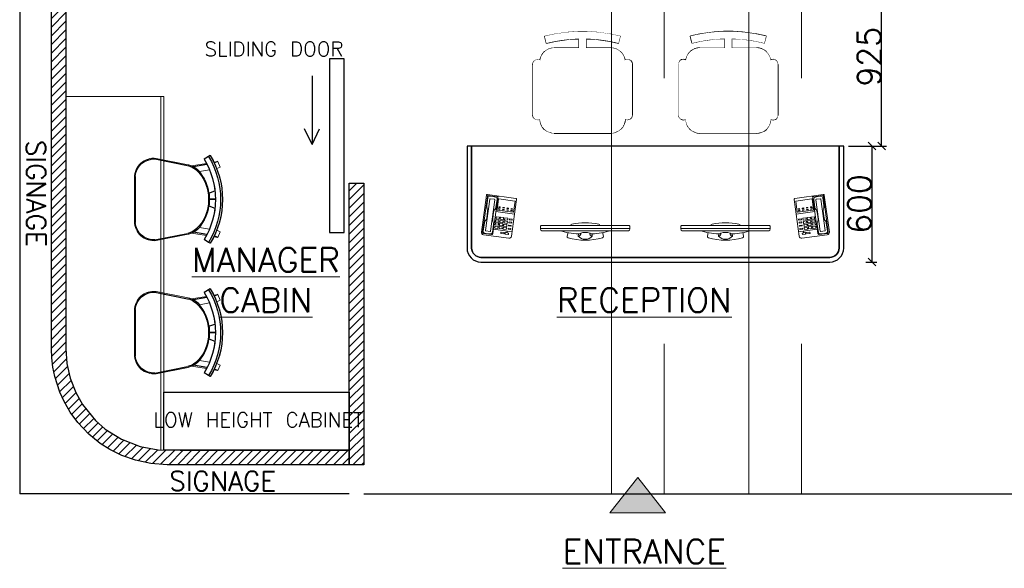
# Model space of a CAD drawing. Header units: inches. Extents: x -1008743 to -388065, y -1380311 to -642022.
# Tile 3 of 85: x -526912 to -521815, y -694822 to -691981. Entities that reach past the tile are written whole.
import ezdxf

# ---------------------------------------------------------------- set-up
doc = ezdxf.new("R2010")
doc.units = ezdxf.units.IN
doc.header["$LTSCALE"] = 1000
doc.header["$MEASUREMENT"] = 0
doc.header["$PDMODE"] = 35
doc.linetypes.add('( Hidden )', pattern=[0.375, 0.25, -0.125])
doc.linetypes.add('DASHED2', pattern=[0.375, 0.25, -0.125])
for name, color, linetype, lineweight in [('BEAM', 113, 'Continuous', 9), ('CT-FURNITURE', 3, 'Continuous', 5), ('FURN', 252, 'Continuous', 5), ('MEI- EXISTING WALLS', 1, 'Continuous', 15), ('Partition Hatch', 44, 'Continuous', 0), ('TXT', 6, 'Continuous', 20), ('Wall Hatch', 8, 'Continuous', 0)]:
    doc.layers.add(name, color=color, linetype=linetype, lineweight=lineweight)
for name, color, linetype in [('Furniture', 7, 'Continuous'), ('ID-LOOSE2', 8, 'Continuous'), ('id-partition', 7, 'Continuous')]:
    doc.layers.add(name, color=color, linetype=linetype)
doc.styles.get("Standard").update_dxf_attribs({"font": 'txt.shx'})
doc.dimstyles.new('TFS-Dim', dxfattribs={"dimtxt": 120, "dimasz": 40, "dimexe": 25, "dimexo": 25, "dimgap": 4.5, "dimtad": 1, "dimdec": 0, "dimzin": 0, "dimdsep": 46, "dimtxsty": 'Standard', "dimblk": 'ARCHTICK', "dimcen": 0.09, "dimdle": 2, "dimclrd": 256, "dimclre": 8, "dimadec": 0, "dimazin": 0, "dimtfac": 1, "dimtdec": 0, "dimtofl": 0, "dimtmove": 1, "dimatfit": 3, "dimfxl": 1, "dimtolj": 1, "dimtzin": 0, "dimlwd": -1, "dimlwe": -1, "dimarcsym": 0})

# ---------------------------------------------------------------- blocks, each defined once
blk = doc.blocks.new('A$C180F00E5')
at = {"layer": 'ID-LOOSE2', "ltscale": 0.05}
for p, q in [((0.0334, 0.4698), (0.0422, 0.4499)), ((0.2137, 0.42), (0.2013, 0.454)), ((0.249, 0.4567), (0.249, 0.4217)), ((0.249, 0.4567), (0.249, 0.4217)), ((0.249, 0.4567), (0.249, 0.4217)), ((0.249, 0.4567), (0.249, 0.4217)), ((0.251, 0.4567), (0.251, 0.4217)), ((0.251, 0.4567), (0.251, 0.4217)), ((0.251, 0.4567), (0.251, 0.4217)), ((0.251, 0.4567), (0.251, 0.4217)), ((0.2863, 0.42), (0.2987, 0.454)), ((0.4666, 0.4698), (0.4578, 0.4499)), ((0, 0.4273), (0.0056, 0.4182)), ((0.0056, 0.4182), (0.0211, 0.3926)), ((0.0505, 0.4078), (0.0635, 0.3317)), ((0.4495, 0.4078), (0.4365, 0.3317)), ((0.4944, 0.4182), (0.4789, 0.3926)), ((0.5, 0.4273), (0.4944, 0.4182)), ((0.0191, 0.1124), (0.0568, 0.2987)), ((0.4809, 0.1124), (0.4432, 0.2987)), ((0.3817, 0), (0.1183, 0))]:
    blk.add_line(p, q, dxfattribs=at)
for centre, radius, start, end in [((0.25, 0.0159), 0.4814, 90, 121.2845), ((0.25, 0.0159), 0.4707, 58.7155, 121.2845), ((0.25, 0.0159), 0.4408, 90, 121.2845), ((0.25, 0.0159), 0.4814, 58.7155, 90), ((0.25, 0.0159), 0.4408, 58.7155, 90), ((0.2398, 0.2036), 0.2135, 87.2356, 138.4785), ((0.24, 0.1996), 0.2218, 87.4171, 96.8127), ((0.2602, 0.2036), 0.2135, 41.5215, 92.7644), ((0.2602, 0.2036), 0.2135, 92.7472, 92.7644), ((0.26, 0.1996), 0.2218, 83.1873, 92.5829), ((0.2398, 0.2036), 0.2135, 87.2356, 87.2528), ((0.1548, 0.2789), 0.1, 138.4785, 168.5607), ((0.1674, 0.2748), 0.1186, 130.1141, 157.4138), ((0.3326, 0.2748), 0.1186, 22.5862, 49.8859), ((0.3452, 0.2789), 0.1, 11.4393, 41.5215), ((0.1266, 0.1074), 0.1077, 177.3178, 265.5501), ((0.3734, 0.1074), 0.1077, 274.4499, 2.6822)]:
    blk.add_arc(centre, radius, start, end, dxfattribs=at)
blk = doc.blocks.new('ghg')
at = {"layer": 'FURN', "ltscale": 1000}
for points in [[(4414156.4, -494204.2), (4414156.4, -493980.8, -0.451699), (4414267.2, -493883.2), (4414430.3, -493915.5, -0.04991), (4414447.4, -493920.7), (4414524, -493909.1, 0.015491), (4414512, -493887.8), (4414543, -493869), (4414543, -493869, -0.022121), (4414561.3, -493902.3), (4414581, -493898.8), (4414593.7, -493927.4), (4414575.9, -493935.3, -0.093712), (4414575.9, -493935.3, -0.189086), (4414575.9, -494249.7), (4414593.7, -494257.6), (4414581, -494286.2), (4414561.3, -494282.7, -0.022121), (4414543, -494316.1), (4414543, -494316.1), (4414512, -494297.2, 0.015491), (4414524, -494275.9), (4414447.4, -494264.3, -0.04991), (4414430.3, -494269.5), (4414267.2, -494301.8, -0.451699), (4414156.4, -494204.2)], [(4414566.9, -494048.9), (4414536.4, -494060, 0.145154), (4414487.7, -493950.3), (4414539.2, -493941.6, -0.070666), (4414566.9, -494048.9)], [(4414566.9, -494136.1), (4414536.4, -494125, -0.145154), (4414487.7, -494234.7), (4414539.2, -494243.5, 0.070666), (4414566.9, -494136.1)]]:
    blk.add_lwpolyline(points, format="xyb", close=True, dxfattribs=at)
at = {"layer": 'FURN', "ltscale": 1000, "xscale": 894.2026233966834, "yscale": 894.2026233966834, "zscale": 894.2026233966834, "rotation": 270}
blk.add_blockref('A$C180F00E5', (4414160.9, -493869), dxfattribs=at)
blk = doc.blocks.new('A$C4222178D')
at = {"color": 0, "linetype": 'ByBlock', "lineweight": -2}
for p, q in [((0.063, 0.215), (0.006, 0.215)), ((0.063, 0.134), (0.165, 0.134)), ((0.063, 0.038), (0.165, 0.038))]:
    blk.add_line(p, q, dxfattribs=at)
for points in [[(0, 0.013, 0.414214), (0.013, 0), (0.152, 0, 0.414214), (0.165, 0.013), (0.165, 0.215, 0.414214), (0.16, 0.22), (0.005, 0.22, 0.414214), (0, 0.215)], [(0.0128, 0.0767, 0.129606), (0.0095, 0.0644), (0.0095, 0.0198, 0.384632), (0.0185, 0.0098, 0.051067), (0.0505, 0.0098, 0.384632), (0.0595, 0.0198), (0.0595, 0.0644, 0.129606), (0.0563, 0.0767), (0.0543, 0.0803, -0.129606), (0.051, 0.0926), (0.051, 0.1294, -0.129606), (0.0543, 0.1417), (0.0563, 0.1453, 0.129606), (0.0595, 0.1576), (0.0595, 0.2022, 0.384632), (0.0505, 0.2122, 0.051067), (0.0185, 0.2122, 0.384632), (0.0095, 0.2022), (0.0095, 0.1576, 0.129606), (0.0128, 0.1453), (0.0148, 0.1417, -0.129606), (0.018, 0.1294), (0.018, 0.0926, -0.129606), (0.0148, 0.0803)], [(0.069, 0.143), (0.157, 0.143, 0.414214), (0.158, 0.144), (0.158, 0.204, 0.414214), (0.157, 0.205), (0.069, 0.205, 0.414214), (0.068, 0.204), (0.068, 0.144, 0.414214)]]:
    blk.add_lwpolyline(points, format="xyb", close=True, dxfattribs=at)
blk.add_lwpolyline([(0.063, 0.22), (0.063, 0.014, -0.414214), (0.056, 0.007), (0.013, 0.007, -0.414214), (0.006, 0.014), (0.006, 0.22)], format="xyb", dxfattribs=at)
at = {"color": 8, "linetype": 'ByBlock', "lineweight": -2}
for points in [[(0.046, 0.023, 0.414214), (0.048, 0.025), (0.048, 0.197, 0.414214), (0.046, 0.199), (0.023, 0.199, 0.414214), (0.021, 0.197), (0.021, 0.025, 0.414214), (0.023, 0.023)], [(0.07, 0.096), (0.085, 0.096, 0.414214), (0.086, 0.097), (0.086, 0.106, 0.414214), (0.085, 0.107), (0.07, 0.107, 0.414214), (0.069, 0.106), (0.069, 0.097, 0.414214)], [(0.093, 0.096), (0.108, 0.096, 0.414214), (0.109, 0.097), (0.109, 0.106, 0.414214), (0.108, 0.107), (0.093, 0.107, 0.414214), (0.092, 0.106), (0.092, 0.097, 0.414214)], [(0.116, 0.096), (0.131, 0.096, 0.414214), (0.132, 0.097), (0.132, 0.106, 0.414214), (0.131, 0.107), (0.116, 0.107, 0.414214), (0.115, 0.106), (0.115, 0.097, 0.414214)], [(0.07, 0.079), (0.085, 0.079, 0.414214), (0.086, 0.08), (0.086, 0.089, 0.414214), (0.085, 0.09), (0.07, 0.09, 0.414214), (0.069, 0.089), (0.069, 0.08, 0.414214)], [(0.07, 0.062), (0.085, 0.062, 0.414214), (0.086, 0.063), (0.086, 0.072, 0.414214), (0.085, 0.073), (0.07, 0.073, 0.414214), (0.069, 0.072), (0.069, 0.063, 0.414214)], [(0.07, 0.045), (0.085, 0.045, 0.414214), (0.086, 0.046), (0.086, 0.055, 0.414214), (0.085, 0.056), (0.07, 0.056, 0.414214), (0.069, 0.055), (0.069, 0.046, 0.414214)], [(0.093, 0.079), (0.108, 0.079, 0.414214), (0.109, 0.08), (0.109, 0.089, 0.414214), (0.108, 0.09), (0.093, 0.09, 0.414214), (0.092, 0.089), (0.092, 0.08, 0.414214)], [(0.093, 0.062), (0.108, 0.062, 0.414214), (0.109, 0.063), (0.109, 0.072, 0.414214), (0.108, 0.073), (0.093, 0.073, 0.414214), (0.092, 0.072), (0.092, 0.063, 0.414214)], [(0.093, 0.045), (0.108, 0.045, 0.414214), (0.109, 0.046), (0.109, 0.055, 0.414214), (0.108, 0.056), (0.093, 0.056, 0.414214), (0.092, 0.055), (0.092, 0.046, 0.414214)], [(0.116, 0.079), (0.131, 0.079, 0.414214), (0.132, 0.08), (0.132, 0.089, 0.414214), (0.131, 0.09), (0.116, 0.09, 0.414214), (0.115, 0.089), (0.115, 0.08, 0.414214)], [(0.116, 0.062), (0.131, 0.062, 0.414214), (0.132, 0.063), (0.132, 0.072, 0.414214), (0.131, 0.073), (0.116, 0.073, 0.414214), (0.115, 0.072), (0.115, 0.063, 0.414214)], [(0.116, 0.045), (0.131, 0.045, 0.414214), (0.132, 0.046), (0.132, 0.055, 0.414214), (0.131, 0.056), (0.116, 0.056, 0.414214), (0.115, 0.055), (0.115, 0.046, 0.414214)], [(0.142, 0.1), (0.155, 0.1, 0.414214), (0.156, 0.101), (0.156, 0.104, 0.414214), (0.155, 0.105), (0.142, 0.105, 0.414214), (0.141, 0.104), (0.141, 0.101, 0.414214)], [(0.142, 0.083), (0.155, 0.083, 0.414214), (0.156, 0.084), (0.156, 0.087, 0.414214), (0.155, 0.088), (0.142, 0.088, 0.414214), (0.141, 0.087), (0.141, 0.084, 0.414214)], [(0.142, 0.066), (0.155, 0.066, 0.414214), (0.156, 0.067), (0.156, 0.07, 0.414214), (0.155, 0.071), (0.142, 0.071, 0.414214), (0.141, 0.07), (0.141, 0.067, 0.414214)], [(0.142, 0.049), (0.155, 0.049, 0.414214), (0.156, 0.05), (0.156, 0.053, 0.414214), (0.155, 0.054), (0.142, 0.054, 0.414214), (0.141, 0.053), (0.141, 0.05, 0.414214)], [(0.106, 0.02), (0.122, 0.02, 0.414214), (0.123, 0.021), (0.123, 0.027, 0.414214), (0.122, 0.028), (0.106, 0.028, 0.414214), (0.105, 0.027), (0.105, 0.021, 0.414214)], [(0.13, 0.02), (0.146, 0.02, 0.414214), (0.147, 0.021), (0.147, 0.027, 0.414214), (0.146, 0.028), (0.13, 0.028, 0.414214), (0.129, 0.027), (0.129, 0.021, 0.414214)]]:
    blk.add_lwpolyline(points, format="xyb", close=True, dxfattribs=at)
for points in [[(0.075, 0.162), (0.075, 0.159), (0.083, 0.159), (0.083, 0.162)], [(0.0975, 0.162), (0.0975, 0.159), (0.1055, 0.159), (0.1055, 0.162)], [(0.12, 0.162), (0.12, 0.159), (0.128, 0.159), (0.128, 0.162)], [(0.1425, 0.162), (0.1425, 0.159), (0.1505, 0.159), (0.1505, 0.162)], [(0.075, 0.152), (0.075, 0.149), (0.083, 0.149), (0.083, 0.152)], [(0.0975, 0.152), (0.0975, 0.149), (0.1055, 0.149), (0.1055, 0.152)], [(0.12, 0.152), (0.12, 0.149), (0.128, 0.149), (0.128, 0.152)], [(0.1425, 0.152), (0.1425, 0.149), (0.1505, 0.149), (0.1505, 0.152)]]:
    blk.add_lwpolyline(points, close=True, dxfattribs=at)
blk.add_circle((0.138, 0.0321), 0.0015, dxfattribs=at)
blk = doc.blocks.new('DTHRQW')
at = {"color": 0, "linetype": 'ByBlock', "lineweight": -2, "extrusion": (-3.38737e-07, -2.0473e-09, 1)}
for p, q in [((1608747.6, -1424690.7, 0), (1608738.2, -1424653.6, 0)), ((1609137.2, -1424691.1, 0), (1609146.6, -1424654, 0)), ((1608789.2, -1424717.5, 0), (1609095.5, -1424717.5, 0)), ((1608674.2, -1424805.2, 0), (1608674.2, -1425079.4, 0)), ((1608725.3, -1424805.2, 0), (1608725.3, -1425079.5, 0)), ((1609159, -1424805.7, 0), (1609159, -1425079.9, 0)), ((1609210, -1424805.7, 0), (1609210, -1425079.9, 0)), ((1609095.1, -1425177.3, 0), (1608788.7, -1425177.3, 0))]:
    blk.add_line(p, q, dxfattribs=at)
at = {"color": 0, "linetype": 'ByBlock', "lineweight": -2, "extrusion": (-3.38737e-07, -2.0473e-09, 1), "elevation": -0.5}
blk.add_lwpolyline([(1608923.8, -1424717.5), (1608960.9, -1424717.5), (1608960.9, -1424666.8, 0.00633), (1608923.8, -1424666.6), (1608923.8, -1424717.5), (1608960.9, -1424717.5)], format="xyb", dxfattribs=at)
at = {"color": 0, "linetype": 'ByBlock', "lineweight": -2, "extrusion": (-3.38737e-07, -2.0473e-09, 1)}
for centre, radius, start, end in [((1608941.6, -1425457.9, -0.5), 829.6, 75.6933, 104.1934), ((1608941.6, -1425457.9, -0.5), 804.1, 75.6933, 104.1934), ((1608941.6, -1425457.9, -0.5), 791.3, 75.6933, 104.1934), ((1608789.1, -1424794.1, -0.5), 76.6, 89.9433, 172.0949), ((1609094.8, -1424794.4, -0.5), 76.9, 7.7859, 89.486), ((1608699.8, -1424805.2, -0.5), 25.5, 359.9433, 179.9433), ((1609184.5, -1424805.7, -0.5), 25.5, 359.9433, 179.9433), ((1608699.8, -1425079.4, -0.5), 25.5, 179.9411, 359.9455), ((1608789.3, -1425100.2, -0.5), 77.1, 181.1385, 269.5517), ((1609095.1, -1425100.7, -0.5), 76.6, 269.9433, 359.0248), ((1609184.5, -1425079.9, -0.5), 25.5, 179.9433, 359.9433)]:
    blk.add_arc(centre, radius, start, end, dxfattribs=at)
at = {"color": 0, "linetype": 'ByBlock', "lineweight": -2}
blk.add_wipeout([(1608712.3, -1425101.7), (1608713.7, -1425115), (1608718.6, -1425130.8), (1608727.2, -1425145.8), (1608735.2, -1425155), (1608745.7, -1425163.7), (1608768.7, -1425174.5), (1608776, -1425176.1), (1608798.1, -1425177.3), (1609095.1, -1425177.3), (1609104.3, -1425176.7), (1609127.2, -1425170.2), (1609131.8, -1425167.9), (1609139.3, -1425163.3), (1609148.8, -1425155.3), (1609158.8, -1425143.3), (1609164.1, -1425134), (1609169, -1425120.8), (1609171.1, -1425110.3), (1609171.7, -1425102), (1609171.7, -1425102), (1609171.7, -1425102), (1609175.1, -1425103.6), (1609181, -1425105.2), (1609187.8, -1425105.2), (1609192.4, -1425104.2), (1609197, -1425102.2), (1609200, -1425100.2), (1609201.8, -1425098.6), (1609201.8, -1425098.6), (1609206.6, -1425092.7), (1609208.7, -1425088.1), (1609209.6, -1425084.6), (1609210, -1425079.9), (1609210, -1425072.2), (1609210, -1424805.7), (1609208.8, -1424797.7), (1609207.6, -1424794.9), (1609204.4, -1424789.7), (1609202.2, -1424787.3), (1609196.3, -1424783.1), (1609193.4, -1424781.7), (1609189.7, -1424780.7), (1609184.5, -1424780.2), (1609177.1, -1424781.3), (1609174.4, -1424782.2), (1609171, -1424784), (1609167.4, -1424768.8), (1609164, -1424760.8), (1609154.9, -1424746.4), (1609152.3, -1424743.3), (1609145.7, -1424736.7), (1609135.1, -1424728.9), (1609124.1, -1424723.3), (1609116.3, -1424720.5), (1609106.3, -1424718.3), (1609095.5, -1424717.5), (1609077.9, -1424717.5), (1608960.9, -1424717.5), (1608960.9, -1424666.8), (1608972.5, -1424667.2), (1608990, -1424668.1), (1609009.4, -1424669.5), (1609023, -1424670.8), (1609048.5, -1424673.8), (1609066, -1424676.4), (1609080.4, -1424678.8), (1609099.3, -1424682.4), (1609109.5, -1424684.6), (1609130, -1424689.3), (1609137.2, -1424691.1), (1609146.6, -1424654), (1609112.1, -1424646), (1609081.5, -1424640.2), (1609027.2, -1424632.7), (1608999.1, -1424630.3), (1608962.5, -1424628.6), (1608899.5, -1424629.4), (1608874.9, -1424631), (1608841.9, -1424634.3), (1608808.8, -1424639), (1608769.6, -1424646.3), (1608738.2, -1424653.6), (1608747.6, -1424690.7), (1608765.6, -1424686.4), (1608793.7, -1424680.5), (1608817, -1424676.5), (1608834.8, -1424673.8), (1608851.3, -1424671.8), (1608871.4, -1424669.7), (1608885.4, -1424668.6), (1608898.9, -1424667.7), (1608917.4, -1424667), (1608923.8, -1424667), (1608923.8, -1424717.5), (1608789.1, -1424717.5), (1608780.2, -1424718), (1608771.8, -1424719.5), (1608762.3, -1424722.4), (1608752.9, -1424726.6), (1608744.6, -1424731.8), (1608732.8, -1424742.2), (1608726.8, -1424749.6), (1608720.7, -1424759.7), (1608717.3, -1424767.6), (1608713.3, -1424783.5), (1608713.3, -1424783.5), (1608713.3, -1424783.5), (1608699.8, -1424779.7), (1608699.8, -1424779.7), (1608693.2, -1424780.5), (1608682.3, -1424786.6), (1608675.1, -1424798.7), (1608674.2, -1424805.2), (1608674.2, -1424817.3), (1608674.2, -1424837.6), (1608674.2, -1424853.6), (1608674.2, -1425079.4), (1608674.2, -1425079.4), (1608676.1, -1425088.9), (1608678.5, -1425093.6), (1608683, -1425098.7), (1608686.6, -1425101.3), (1608686.6, -1425101.3), (1608699.7, -1425105), (1608699.7, -1425105), (1608706, -1425104.2)], dxfattribs=at).translate(0, 0, 0)
blk = doc.blocks.new('A$C2CBE53E9')
at = {"color": 0, "linetype": 'ByBlock', "lineweight": -2}
blk.add_line((-0.05, 0.0671), (0.4357, 0.0671), dxfattribs=at)
at = {"color": 250, "linetype": 'ByBlock', "lineweight": -2}
for points in [[(0.2864, 0.0895), (0.2914, 0.1094, 0.411106), (0.286, 0.1185, 0.128684), (0.0997, 0.1185, 0.411106), (0.0943, 0.1094), (0.0993, 0.0895)], [(0.1683, 0.0925, 0.462982), (0.1551, 0.109), (0.156, 0.0965)], [(0.2297, 0.0965), (0.2306, 0.109, 0.462982), (0.2174, 0.0925)], [(0.1133, 0.0504), (0.1137, 0.0489, 0.294196), (0.1197, 0.0433, 0.090728), (0.266, 0.0433, 0.294196), (0.272, 0.0489), (0.2724, 0.0504)]]:
    blk.add_lwpolyline(points, format="xyb", dxfattribs=at)
at = {"color": 0, "linetype": 'ByBlock', "lineweight": -2}
blk.add_lwpolyline([(-0.0426, 0.0792, 0.338399), (-0.05, 0.0695), (-0.05, 0.0571, 0.414214), (-0.0433, 0.0504), (0.429, 0.0504, 0.414214), (0.4357, 0.0571), (0.4357, 0.0695, 0.338399), (0.4283, 0.0792)], format="xyb", dxfattribs=at)
blk.add_lwpolyline([(-0.0426, 0.0792), (0.4283, 0.0792)], dxfattribs=at)
blk.add_lwpolyline([(0.156, 0.0965, 0.049031), (0.0538, 0.0792), (0.3319, 0.0792, 0.049031), (0.2297, 0.0965, 0.169364), (0.2174, 0.0925, -0.151872), (0.1683, 0.0925, 0.169364)], format="xyb", close=True, dxfattribs=at)
at = {"color": 250, "linetype": 'ByBlock', "lineweight": -2}
blk.add_arc((0.1929, 0.0739), 0.0516, 42.999, 137.001, dxfattribs=at)
blk = doc.blocks.new('_ArchTick')
at = {"color": 0, "linetype": 'ByBlock', "const_width": 0.15}
blk.add_lwpolyline([(-0.5, -0.5), (0.5, 0.5)], dxfattribs=at)
blk = doc.blocks.new('*D322')
at = {"color": 8, "linetype": '( Hidden )'}
for p, q in [((-522532.3, -692635.5), (-522474.9, -692635.5)), ((-522532.3, -693235.8), (-522474.9, -693235.8))]:
    blk.add_line(p, q, dxfattribs=at)
at = {"color": 8}
blk.add_line((-522499.9, -692633.5), (-522499.9, -693237.8), dxfattribs=at)
at = {"layer": 'Defpoints', "color": 0, "ltscale": 10}
for p in [(-522557.3, -692635.5), (-522557.3, -693235.8), (-522499.9, -693235.8)]:
    blk.add_point(p, dxfattribs=at)
at = {"color": 8, "ltscale": 10, "xscale": 40, "yscale": 40, "zscale": 40}
for p, rotation in [((-522499.9, -692635.5), 90), ((-522499.9, -693235.8), 270)]:
    blk.add_blockref('_ArchTick', p, dxfattribs=dict(at, rotation=rotation))
at = {"color": 0, "ltscale": 10, "insert": (-522564.4, -692935.7), "char_height": 120, "attachment_point": 5, "rotation": 90}
blk.add_mtext('\\A1;600', dxfattribs=at)
blk = doc.blocks.new('*D347')
at = {"color": 8, "linetype": '( Hidden )'}
for p, q in [((-522621.1, -691710.6), (-522424.9, -691710.6)), ((-522621.1, -692635.5), (-522424.9, -692635.5))]:
    blk.add_line(p, q, dxfattribs=at)
at = {"color": 8}
blk.add_line((-522449.9, -692637.5), (-522449.9, -691708.6), dxfattribs=at)
at = {"layer": 'Defpoints', "color": 0, "ltscale": 10}
for p in [(-522646.1, -691710.6), (-522449.9, -691710.6), (-522646.1, -692635.5)]:
    blk.add_point(p, dxfattribs=at)
at = {"color": 8, "ltscale": 10, "xscale": 40, "yscale": 40, "zscale": 40}
for p, rotation in [((-522449.9, -691710.6), 90), ((-522449.9, -692635.5), 270)]:
    blk.add_blockref('_ArchTick', p, dxfattribs=dict(at, rotation=rotation))
at = {"color": 0, "ltscale": 10, "insert": (-522514.4, -692173.1), "char_height": 120, "attachment_point": 5, "rotation": 90}
blk.add_mtext('\\A1;925', dxfattribs=at)

msp = doc.modelspace()

# ---------------------------------------------------------------- hatches: boundary and pattern name
at = {"layer": 'Partition Hatch'}
h = msp.add_hatch(dxfattribs=at)
h.set_pattern_fill('ANSI31', color=256, scale=10)
h.set_pattern_definition([(45, (-962014.224, -807723.576), (-22.4506403, 22.4506403), [])])
h.paths.add_polyline_path([(-526748, -693583.7), (-526748, -693685.4), (-526746.2, -693732), (-526740.5, -693780.5), (-526730.8, -693828.4), (-526704.6, -693909.5), (-526682.1, -693958.8), (-526650.1, -694014), (-526611.3, -694066.7), (-526553.3, -694127.8), (-526494.8, -694175), (-526444.5, -694207), (-526383.3, -694237.3), (-526313.2, -694262.2), (-526233, -694279.3), (-526148, -694285.4), (-525205.6, -694285.4), (-525205.6, -694210.4), (-526081.7, -694210.4), (-526194.7, -694208.3), (-526288.6, -694191.2), (-526385.7, -694153.5), (-526468.6, -694101.1), (-526519.3, -694056.6), (-526587, -693973.4), (-526621.8, -693911.7), (-526650.6, -693837.1), (-526667.4, -693762.1), (-526673, -693685.4), (-526672.9, -691478.1), (-526748, -691478.1)])
h = msp.add_hatch(dxfattribs=at)
h.set_pattern_fill('ANSI31', color=256, scale=10)
h.set_pattern_definition([(45, (-1007781.546, -806443.807), (-22.4506403, 22.4506403), [])])
h.paths.add_polyline_path([(-525205.6, -692828.1), (-525205.6, -694285.4), (-525130.6, -694285.4), (-525130.6, -692828.1)])
at = {"layer": 'Wall Hatch', "true_color": 0x939598}
h = msp.add_hatch(color=252, dxfattribs=at)
h.dxf.hatch_style = 1
h.paths.add_polyline_path([(-523857.1, -694535.3), (-523712.5, -694350.8), (-523567.9, -694535.3)])

# ---------------------------------------------------------------- linework, layer by layer
at = {"color": 252, "true_color": 0x939598}
for p, q in [((-526912, -691477.8), (-526911.9, -694435.4)), ((-525205.6, -694435.4), (-526911.9, -694435.4)), ((-525130.6, -694435.4), (-520754.2, -694435.4))]:
    msp.add_line(p, q, dxfattribs=at)
for points in [[(-526672.9, -691478.1), (-526672.9, -692078.1)], [(-525398.1, -692271.5), (-525398.1, -692627.6), (-525437, -692546.9)], [(-525398.1, -692271.5), (-525398.1, -692627.6), (-525359.3, -692546.9)], [(-526165.1, -694208.9), (-526165.1, -693908.9), (-525205.6, -693908.9), (-525205.6, -694210.4), (-526165.1, -694210.4)]]:
    msp.add_lwpolyline(points, dxfattribs=at)
msp.add_lwpolyline([(-525232.4, -692183.2), (-525307.4, -692183.2), (-525307.4, -693083.2), (-525232.4, -693083.2)], close=True, dxfattribs=at)
at = {"layer": 'FURN'}
for p, q in [((-526673, -693685.4), (-526672.9, -691478.1)), ((-526165, -692378.1), (-526165.1, -694208.9))]:
    msp.add_line(p, q, dxfattribs=at)
msp.add_lwpolyline([(-526165, -692378.1), (-526673, -692378.1)], dxfattribs=at)
at = {"layer": 'Furniture'}
for points in [[(-524572.2, -692635.5), (-524596.1, -692635.5), (-524596.1, -693164, 0.414214), (-524524.3, -693235.8), (-522717.9, -693235.8, 0.414214), (-522646.1, -693164), (-522646.1, -692635.5), (-522670.1, -692635.5), (-522670.1, -693164, -0.414214), (-522717.9, -693211.8), (-524524.3, -693211.8, -0.414214), (-524572.2, -693164)], [(-522670.1, -692635.5), (-524572.2, -692635.5), (-524572.2, -693164, 0.414214), (-524524.3, -693211.8), (-522717.9, -693211.8, 0.414214), (-522670.1, -693164)]]:
    msp.add_lwpolyline(points, format="xyb", close=True, dxfattribs=at)
at = {"layer": 'id-partition'}
msp.add_lwpolyline([(-526672.9, -691478.1), (-526673, -693685.4), (-526667.4, -693762.1), (-526650.6, -693837.1), (-526621.8, -693911.7), (-526587, -693973.4), (-526519.3, -694056.6), (-526468.6, -694101.1), (-526385.7, -694153.5), (-526288.6, -694191.2), (-526194.7, -694208.3), (-526081.7, -694210.4), (-525205.6, -694210.4), (-525205.6, -694285.4), (-526148, -694285.4), (-526233, -694279.3), (-526313.2, -694262.2), (-526383.3, -694237.3), (-526444.5, -694207), (-526494.8, -694175), (-526553.3, -694127.8), (-526611.3, -694066.7), (-526650.1, -694014), (-526682.1, -693958.8), (-526704.6, -693909.5), (-526730.8, -693828.4), (-526740.5, -693780.5), (-526746.2, -693732), (-526748, -693685.4), (-526748, -693583.7), (-526748, -691478.1)], dxfattribs=at)
msp.add_lwpolyline([(-525205.6, -692828.1), (-525130.6, -692828.1), (-525130.6, -694285.4), (-525205.6, -694285.4)], close=True, dxfattribs=at)
at = {"layer": 'MEI- EXISTING WALLS', "color": 252, "linetype": 'DASHED2', "ltscale": 750, "true_color": 0x939598}
msp.add_line((-526181.9, -692378.1), (-526182, -694208.9), dxfattribs=at)
at = {"layer": 'Wall Hatch'}
msp.add_lwpolyline([(-523857.1, -694535.3), (-523567.9, -694535.3), (-523712.5, -694350.8), (-523712.5, -694350.8)], close=True, dxfattribs=at)

# ---------------------------------------------------------------- block references
at = {"layer": 'CT-FURNITURE', "color": 250}
for name, p, xscale, yscale, zscale, rotation in [('A$C4222178D', (-524523.5, -693093.2), 953.3469769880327, 953.3469769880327, 953.3469769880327, 352.143180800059), ('A$C4222178D', (-522718.7, -693093.2), -953.3469769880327, 953.3469769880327, 953.3469769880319, 7.856819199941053), ('A$C2CBE53E9', (-523800.3, -692998.3), 953.34697698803, 953.34697698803, 953.34697698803, 180), ('A$C2CBE53E9', (-523441.9, -692998.3), -953.34697698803, 953.3469769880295, 953.3469769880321, 180)]:
    msp.add_blockref(name, p, dxfattribs=dict(at, xscale=xscale, yscale=yscale, zscale=zscale, rotation=rotation))
at = {"layer": 'FURN', "xscale": -1.016002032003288, "yscale": 1.016002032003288, "zscale": 1.016002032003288, "rotation": 180}
for p in [(-5011110.2, -1194911), (-5011110.2, -1195600.4)]:
    msp.add_blockref('ghg', p, dxfattribs=at)
at = {"layer": 'Furniture', "yscale": 0.9575283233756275, "zscale": 0.9575283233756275}
for p, xscale in [((1016609.4, 672079.4), -0.9575283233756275), ((-2063851.6, 672079.4), 0.9575283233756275)]:
    msp.add_blockref('DTHRQW', p, dxfattribs=dict(at, xscale=xscale))

# ---------------------------------------------------------------- texts
at = {"layer": 'TXT', "attachment_point": 5}
for s, width, gutter_width, heights, insert, char_height in [('{\\C0;SLIDING DOOR}', 1061.965, 1303.5, [-77.6], (-525595.3, -692132.6), 75), ('{\\LMANAGER\\PCABIN}', 2265.161, 1303.5, [-362.8], (-525637.4, -693329.2), 125), ('{\\LRECEPTION}', 2265.161, 1303.5, [-152.2], (-523678.4, -693433.5), 125), ('{\\C0;LOW HEIGHT CABINET}', 1061.965, 1303.5, [-77.6], (-525676.7, -694053), 75), ('SIGNAGE', 1812.128, 1042.8, [-103.5], (-525861.3, -694369.9), 100), ('{\\LENTRANCE}', 2265.161, 1303.5, [-152.2], (-523678.4, -694734.3), 125)]:
    msp.add_mtext_dynamic_manual_height_columns(s, width=width, gutter_width=gutter_width, heights=heights, dxfattribs=dict(at, insert=insert, char_height=char_height))
at = {"layer": 'TXT', "insert": (-526826.5, -692880.9), "char_height": 100, "attachment_point": 5, "rotation": 270}
msp.add_mtext_dynamic_manual_height_columns('SIGNAGE', width=1812.128, gutter_width=1042.8, heights=[-103.5], dxfattribs=at)

# ---------------------------------------------------------------- dimensions: what is measured, and where the dimension line sits
at = {"color": 9, "true_color": 0xc7c8ca}
for base, p1, p2, picture, middle in [((-522449.9, -691710.6), (-522646.1, -692635.5), (-522646.1, -691710.6), '*D347', (-522514.4, -692173.1)), ((-522499.9, -693235.8), (-522557.3, -692635.5), (-522557.3, -693235.8), '*D322', (-522564.4, -692935.7))]:
    dim = msp.add_linear_dim(base=base, p1=p1, p2=p2, angle=90, dimstyle='TFS-Dim', override={"dimclrd": 8}, dxfattribs=at)
    dim.commit()
    dim.dimension.update_dxf_attribs({"geometry": picture, "text_midpoint": middle})

# ---------------------------------------------------------------- next in the draw order: linework, layer by layer
at = {"layer": 'BEAM', "linetype": '( Hidden )', "ltscale": 11}
for points in [[(-523575.5, -681284.4), (-523575.5, -694435.4), (-523848.9, -694435.4), (-523848.9, -681284.4)], [(-522864.5, -681284.4), (-522864.5, -694435.4), (-523138, -694435.4), (-523138, -681284.4)]]:
    msp.add_lwpolyline(points, close=True, dxfattribs=at)

doc.saveas('drawing.dxf')
